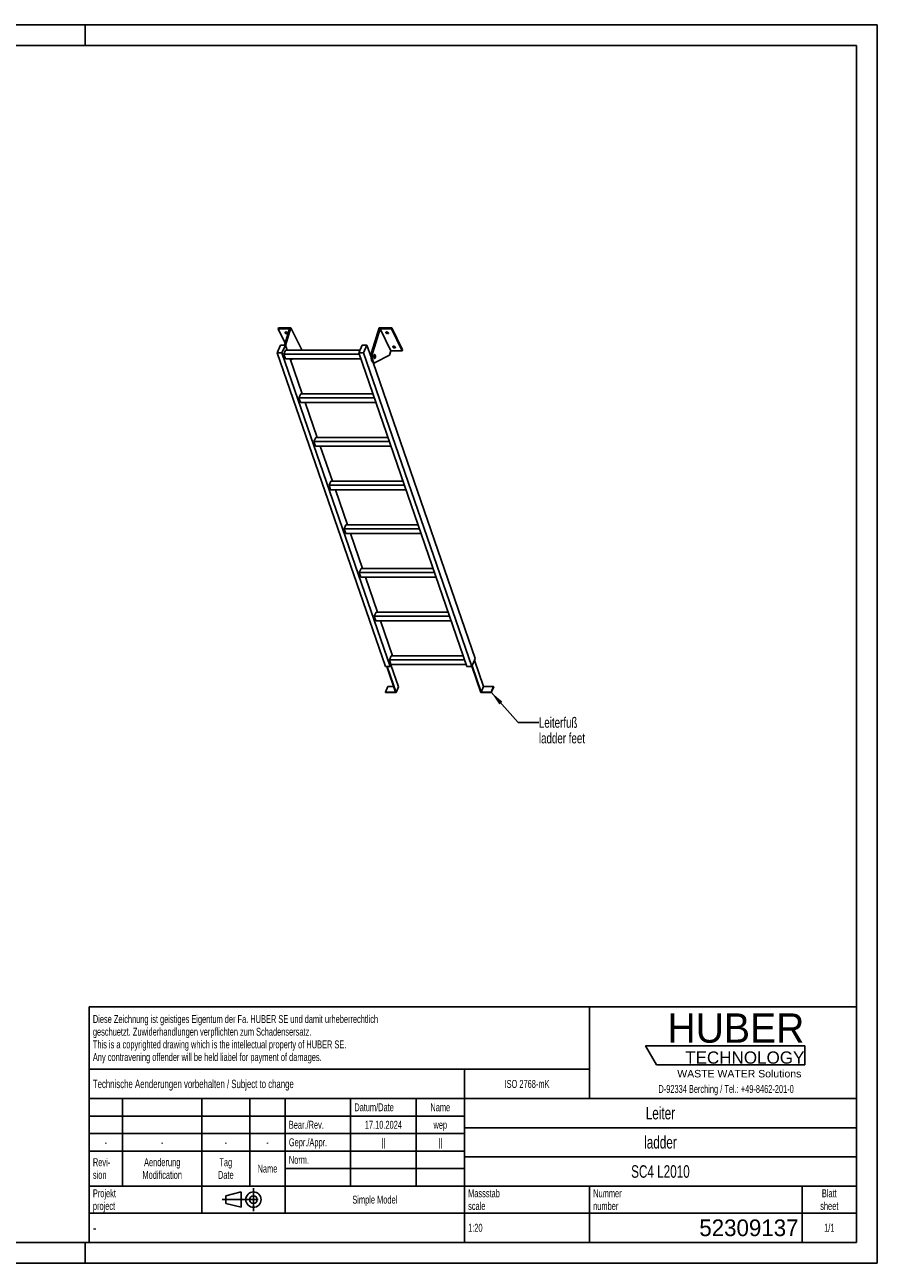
# Model space of a CAD drawing. Header units: millimetres. Extents: x 0 to 8400, y 0 to 5940.
# Tile 2 of 2: x 4311 to 8400, y 0 to 5940. Entities that reach past the tile are written whole.
import ezdxf

# ---------------------------------------------------------------- set-up
doc = ezdxf.new("R2010")
doc.units = ezdxf.units.MM
doc.header["$LTSCALE"] = 462
doc.linetypes.add('CENTER', pattern=[0.6, 0.375, -0.075, 0.075, -0.075])
doc.layers.get('0').update_dxf_attribs({"linetype": 'CONTINUOUS'})
for name, color, linetype in [('005_AXIS', 7, 'CONTINUOUS'), ('053_NOTES', 7, 'CONTINUOUS'), ('HUBER_Logo_BL1', 7, 'CONTINUOUS')]:
    doc.layers.add(name, color=color, linetype=linetype)
doc.styles.get("Standard").update_dxf_attribs({"font": 'txt', "width": 0.7})
doc.styles.add('TEXTSTYLE_2', font='txt')
doc.styles.add('TEXTSTYLE_3', font='arial.ttf')
doc.styles.add('TEXTSTYLE_5', font='txt', dxfattribs={"width": 0.8})
doc.styles.add('TEXTSTYLE_6', font='txt')
doc.dimstyles.get("Standard").update_dxf_attribs({"dimtxt": 50, "dimasz": 70, "dimexe": 2, "dimexo": 1, "dimtad": 1, "dimtxsty": 'Standard', "dimblk": '_FILLED', "dimblk1": '_FILLED', "dimblk2": '_FILLED', "dimcen": 0.09, "dimazin": 2, "dimtol": 1, "dimtp": 0.01, "dimtm": 0.01, "dimtfac": 1, "dimtofl": 0, "dimtmove": 0, "dimatfit": 3, "dimldrblk": '_FILLED', "dimfxl": 1, "dimtolj": 1, "dimarcsym": 0})

# ---------------------------------------------------------------- blocks, each defined once
blk = doc.blocks.new('HUBER_LOGO_BL1', base_point=(7675, 1007.5))
at = {"layer": 'HUBER_Logo_BL1', "color": 5, "linetype": 'Continuous'}
for p, q in [((8052.9, 1042), (7287.9, 1042)), ((7287.9, 1042), (7341.9, 952)), ((8052.9, 1042), (8052.9, 952)), ((7341.9, 952), (8052.9, 952))]:
    blk.add_line(p, q, dxfattribs=at)
at = {"layer": 'HUBER_Logo_BL1', "color": 2, "linetype": 'Continuous', "attachment_point": 3, "line_spacing_factor": 0.78}
for s, insert, char_height, width, style in [('HUBER\\P\\fArial;\\H58.5;TECHNOLOGY ', (8050.7, 1198.2), 140.4, 775.343, 'TEXTSTYLE_2'), ('WASTE WATER Solutions', (8036, 927.2), 36, 594.067, 'TEXTSTYLE_3')]:
    blk.add_mtext(s, dxfattribs=dict(at, insert=insert, char_height=char_height, width=width, style=style))
at = {"layer": 'HUBER_Logo_BL1', "color": 2, "linetype": 'Continuous', "insert": (7675, 854.8), "char_height": 38, "width": 1621.786, "attachment_point": 2, "line_spacing_factor": 0.96}
blk.add_mtext('D-92334 Berching / Tel.: +49-8462-201-0', dxfattribs=at)
blk = doc.blocks.new('PROJEKTIONSMETHODE_1_BL2', base_point=(5360, 305))
at = {"color": 2, "linetype": 'CENTER'}
for p, q in [((5407.7, 360), (5407.7, 250)), ((5257.3, 305), (5462.7, 305))]:
    blk.add_line(p, q, dxfattribs=at)
at = {"color": 2, "linetype": 'Continuous'}
for p, q in [((5275.7, 323.3), (5349, 341.7)), ((5275.7, 286.7), (5275.7, 323.3)), ((5349, 268.3), (5349, 341.7)), ((5275.7, 286.7), (5349, 268.3))]:
    blk.add_line(p, q, dxfattribs=at)
for radius in [36.7, 18.3]:
    blk.add_circle((5407.7, 305), radius, dxfattribs=at)
blk = doc.blocks.new('*T10')
at = {"color": 3, "linetype": 'Continuous'}
for p, q in [((0, 0), (3680, 0)), ((0, 0), (0, -1130)), ((2400, 0), (2400, -440)), ((3680, 0), (3680, -1130)), ((0, -300), (2400, -300)), ((1800, -300), (1800, -1130)), ((0, -440), (3680, -440)), ((160, -440), (160, -860)), ((540, -440), (540, -990)), ((770, -440), (770, -860)), ((940, -440), (940, -990)), ((1254, -440), (1254, -860)), ((1568, -440), (1568, -860)), ((0, -524), (1800, -524)), ((1800, -580), (3680, -580)), ((0, -608), (1800, -608)), ((0, -692), (1800, -692)), ((1800, -720), (3680, -720)), ((940, -776), (1800, -776)), ((0, -860), (3680, -860)), ((2400, -860), (2400, -1130)), ((3420, -860), (3420, -1130)), ((0, -990), (3680, -990)), ((0, -1130), (3680, -1130))]:
    blk.add_line(p, q, dxfattribs=at)
at = {"color": 2, "linetype": 'Continuous', "line_spacing_factor": 0.96}
for s, insert, char_height, width, attachment_point in [('Diese Zeichnung ist geistiges Eigentum der Fa. HUBER SE und damit urheberrechtlich \\Pgeschuetzt. Zuwiderhandlungen verpflichten zum Schadensersatz.\\PThis is a copyrighted drawing which is the intellectual property of HUBER SE.\\PAny contravening offender will be held liabel for payment of damages.', (17.5, -39.8), 38, 4429.714, 1), ('Technische Aenderungen vorbehalten / Subject to change', (17.5, -350), 40, 3049.524, 1), ('ISO 2768-mK', (2100, -351), 38, 665.905, 2), ('Datum/Date', (1271.5, -463), 38, 584.476, 1), ('Name', (1684, -463), 38, 253.333, 2), ('Leiter', (2740, -480), 60, 480, 2), ('Bear./Rev.', (957.5, -547), 38, 544.667, 1), ('17.10.2024', (1411, -547), 38, 546.476, 2), ('wep', (1684, -547), 38, 199.048, 2), ('-', (80, -631), 38, 68.762, 2), ('-', (350, -631), 38, 68.762, 2), ('-', (655, -631), 38, 68.762, 2), ('-', (855, -631), 38, 68.762, 2), ('Gepr./Appr.', (957.5, -631), 38, 598.952, 1), ('||', (1411, -631), 38, 101.333, 2), ('||', (1684, -631), 38, 101.333, 2), ('ladder', (2740, -620), 60, 502.857, 2), ('Revi-\\Psion', (17.5, -726.6), 38, 276.857, 1), ('Aenderung\\PModification', (350, -726.6), 38, 606.19, 2), ('Tag\\PDate', (655, -726.6), 38, 235.238, 2), ('Name', (855, -757), 38, 253.333, 2), ('Norm. ', (957.5, -715), 38, 351.048, 1), ('SC4 L2010', (2740, -760), 60, 834.286, 2), ('Projekt\\Pproject', (17.5, -875.6), 38, 367.333, 1), ('Massstab\\Pscale', (1817.5, -875.6), 38, 448.762, 1), ('Nummer\\Pnumber', (2417.5, -875.6), 38, 372.762, 1), ('Blatt\\Psheet', (3550, -875.6), 38, 275.048, 2), ('Simple Model', (1370, -906), 38, 656.857, 2), ('1:20', (1817.5, -1041), 38, 204.476, 1), ('1/1', (3550, -1041), 38, 159.238, 2)]:
    blk.add_mtext(s, dxfattribs=dict(at, insert=insert, char_height=char_height, width=width, attachment_point=attachment_point))
for s, insert, char_height, width, attachment_point, style in [('-', (17.5, -1035), 50, 36.667, 1, 'TEXTSTYLE_5'), ('52309137', (3402.5, -1020), 80, 1093.333, 3, 'TEXTSTYLE_6')]:
    blk.add_mtext(s, dxfattribs=dict(at, insert=insert, char_height=char_height, width=width, attachment_point=attachment_point, style=style))
blk = doc.blocks.new('_FILLED')
at = {"color": 0, "linetype": 'ByBlock'}
blk.add_solid([(0, 0), (-1, 0.143), (-1, -0.143)], dxfattribs=at)

msp = doc.modelspace()

# ---------------------------------------------------------------- linework, layer by layer
at = {"color": 7, "linetype": 'Continuous'}
for p, q in [((0, 5940), (8400, 5940)), ((8400, 0), (8400, 5940)), ((5580.626, 4481.092), (5526.283, 4481.092)), ((5580.626, 4481.092), (5556.7, 4403.67)), ((5561.572, 4401.552), (5587.604, 4485.792)), ((5974.74, 4367.51), (6011.292, 4485.792)), ((6015.366, 4481.092), (5980.267, 4367.51)), ((6067.224, 4375.419), (6015.366, 4481.092)), ((6069.709, 4481.092), (6015.366, 4481.092)), ((5521.207, 4365.851), (5537.814, 4403.67)), ((5537.814, 4403.67), (5560.841, 4403.67)), ((5560.841, 4403.67), (5544.234, 4365.851)), ((5569.102, 4379.749), (5560.841, 4403.67)), ((5912.658, 4365.851), (5929.265, 4403.67)), ((5929.265, 4403.67), (5952.292, 4403.67)), ((5952.292, 4403.67), (5935.684, 4365.851)), ((5972.275, 4345.803), (5952.292, 4403.67)), ((6040.537, 2861.99), (5521.207, 4365.851)), ((5544.234, 4365.851), (5521.207, 4365.851)), ((6063.564, 2861.99), (5544.234, 4365.851)), ((5553.334, 4359.845), (5562.075, 4379.749)), ((5561.086, 4337.399), (5553.334, 4359.845)), ((5914.732, 4359.845), (5553.334, 4359.845)), ((5561.086, 4337.399), (5922.483, 4337.399)), ((5918.761, 4379.749), (5562.075, 4379.749)), ((5641.446, 4170.256), (5583.726, 4337.399)), ((5597.153, 4337.399), (5585.764, 4331.499)), ((5639.462, 4380.119), (5639.347, 4379.749)), ((6431.988, 2861.99), (5912.658, 4365.851)), ((5935.684, 4365.851), (5912.658, 4365.851)), ((6455.015, 2861.99), (5935.684, 4365.851)), ((6061.023, 4355.352), (5991.728, 4319.454)), ((6067.224, 4375.419), (6061.023, 4355.352)), ((6067.224, 4375.419), (6121.566, 4375.419)), ((6471.622, 2899.809), (5981.321, 4319.609)), ((5983.892, 4318.862), (5989.418, 4318.862)), ((5625.679, 4150.352), (5634.42, 4170.256)), ((5980.203, 4170.256), (5634.42, 4170.256)), ((5987.077, 4150.352), (5625.679, 4150.352)), ((5633.43, 4127.906), (5625.679, 4150.352)), ((5633.43, 4127.906), (5994.828, 4127.906)), ((5713.791, 3960.763), (5656.071, 4127.906)), ((5698.023, 3940.858), (5706.764, 3960.763)), ((6059.421, 3940.858), (5698.023, 3940.858)), ((5705.775, 3918.413), (5698.023, 3940.858)), ((6052.548, 3960.763), (5706.764, 3960.763)), ((5705.775, 3918.413), (6067.172, 3918.413)), ((5786.135, 3751.27), (5728.415, 3918.413)), ((5779.109, 3751.27), (5770.368, 3731.365)), ((6124.892, 3751.27), (5779.109, 3751.27)), ((6131.766, 3731.365), (5770.368, 3731.365)), ((5778.119, 3708.92), (5770.368, 3731.365)), ((5778.119, 3708.92), (6139.517, 3708.92)), ((5858.48, 3541.777), (5800.76, 3708.92)), ((5851.453, 3541.777), (5842.712, 3521.872)), ((6204.11, 3521.872), (5842.712, 3521.872)), ((5850.464, 3499.427), (5842.712, 3521.872)), ((6197.237, 3541.777), (5851.453, 3541.777)), ((5850.464, 3499.427), (6211.861, 3499.427)), ((5930.824, 3332.284), (5873.104, 3499.427)), ((5923.798, 3332.284), (5915.057, 3312.379)), ((6269.581, 3332.284), (5923.798, 3332.284)), ((6276.455, 3312.379), (5915.057, 3312.379)), ((5922.808, 3289.934), (5915.057, 3312.379)), ((5922.808, 3289.934), (6284.206, 3289.934)), ((6003.169, 3122.791), (5945.449, 3289.934)), ((5996.142, 3122.791), (5987.401, 3102.886)), ((6348.799, 3102.886), (5987.401, 3102.886)), ((5995.153, 3080.44), (5987.401, 3102.886)), ((6341.926, 3122.791), (5996.142, 3122.791)), ((5995.153, 3080.44), (6356.55, 3080.44)), ((6075.513, 2913.298), (6017.793, 3080.44)), ((6068.487, 2913.298), (6059.746, 2893.393)), ((6414.27, 2913.298), (6068.487, 2913.298)), ((6063.564, 2861.99), (6040.537, 2861.99)), ((6046.803, 2861.99), (6089.296, 2738.941)), ((6091.655, 2737.445), (6048.645, 2861.99)), ((6067.497, 2870.947), (6059.746, 2893.393)), ((6421.144, 2893.393), (6059.746, 2893.393)), ((6067.497, 2870.947), (6063.564, 2861.99)), ((6103.309, 2763.984), (6066.867, 2869.513)), ((6067.497, 2870.947), (6428.895, 2870.947)), ((6455.015, 2861.99), (6431.988, 2861.99)), ((6471.622, 2899.809), (6455.015, 2861.99)), ((6455.429, 2862.933), (6498.764, 2737.445)), ((6500.089, 2738.941), (6456.46, 2865.282)), ((6511.744, 2765.481), (6468.114, 2891.821)), ((6053.055, 2765.481), (6041.401, 2738.941)), ((6041.401, 2738.941), (6041.918, 2737.445)), ((6089.296, 2738.941), (6041.401, 2738.941)), ((6041.918, 2737.445), (6091.655, 2737.445)), ((6080.131, 2765.481), (6053.055, 2765.481)), ((6103.309, 2763.984), (6091.655, 2737.445)), ((6498.764, 2737.445), (6548.501, 2737.445)), ((6511.744, 2765.481), (6500.089, 2738.941)), ((6547.984, 2738.941), (6500.089, 2738.941)), ((6559.639, 2765.481), (6511.744, 2765.481)), ((6559.639, 2765.481), (6547.984, 2738.941)), ((6548.501, 2737.445), (6547.984, 2738.941)), ((6560.155, 2763.984), (6548.501, 2737.445)), ((6560.155, 2763.984), (6559.639, 2765.481)), ((0, 0), (8400, 0))]:
    msp.add_line(p, q, dxfattribs=at)
at = {"color": 3, "linetype": 'Continuous'}
for p, q in [((8400, 5940), (0, 5940)), ((4600, 5940), (4600, 5840)), ((8400, 5940), (8400, 0)), ((4600, 0), (4600, 100)), ((8400, 0), (0, 0))]:
    msp.add_line(p, q, dxfattribs=at)
at = {"color": 5, "linetype": 'Continuous'}
for p, q in [((8300, 5840), (100, 5840)), ((8300, 100), (8300, 5840)), ((100, 100), (8300, 100))]:
    msp.add_line(p, q, dxfattribs=at)
at = {"color": 9, "linetype": 'Continuous'}
msp.add_line((5974.74, 4367.51), (5980.267, 4367.51), dxfattribs=at)
at = {"color": 7, "linetype": 'Continuous'}
for points, knots in [([(5974.74, 4367.51), (5974.011, 4365.149), (5972.896, 4360.06), (5972.129, 4352.101), (5972.221, 4343.893), (5973.165, 4336.065), (5974.652, 4330.092), (5976.265, 4326.009), (5977.568, 4323.521), (5978.997, 4321.515), (5980.534, 4320.024), (5982.171, 4319.084), (5983.339, 4318.862), (5983.892, 4318.862)], [0, 0, 0, 0, 0.13939916, 0.29280569, 0.45031518, 0.60153991, 0.73684016, 0.79611184, 0.84888332, 0.89492094, 0.93453063, 0.96882596, 1, 1, 1, 1]), ([(5980.267, 4367.51), (5979.537, 4365.149), (5978.422, 4360.06), (5977.656, 4352.101), (5977.747, 4343.893), (5978.691, 4336.065), (5980.178, 4330.092), (5981.791, 4326.009), (5983.095, 4323.521), (5984.523, 4321.515), (5986.061, 4320.024), (5987.697, 4319.084), (5988.866, 4318.862), (5989.418, 4318.862)], [0, 0, 0, 0, 0.13939916, 0.29280569, 0.45031518, 0.60153991, 0.73684016, 0.79611184, 0.84888332, 0.89492094, 0.93453063, 0.96882596, 1, 1, 1, 1]), ([(5989.418, 4318.862), (5989.612, 4318.862), (5990.412, 4318.912), (5991.191, 4319.176), (5991.728, 4319.454)], [0, 0, 0, 0, 0.24280271, 1, 1, 1, 1])]:
    msp.add_open_spline(points, degree=3, knots=knots, dxfattribs=at)
at = {"layer": '005_AXIS', "color": 7, "linetype": 'Continuous'}
for p, q in [((5527.735, 4485.792), (5526.283, 4481.092)), ((5526.283, 4481.092), (5559.628, 4413.143)), ((5587.604, 4485.792), (5527.735, 4485.792)), ((5639.462, 4380.119), (5587.604, 4485.792)), ((6071.161, 4485.792), (6011.292, 4485.792)), ((6071.161, 4485.792), (6069.709, 4481.092)), ((6121.566, 4375.419), (6069.709, 4481.092)), ((6123.019, 4380.119), (6071.161, 4485.792)), ((5972.585, 4356.362), (5968.629, 4356.362)), ((5989.418, 4356.362), (5987.314, 4356.362)), ((5989.418, 4341.362), (5987.315, 4341.362)), ((6123.019, 4380.119), (6121.566, 4375.419))]:
    msp.add_line(p, q, dxfattribs=at)
for points, knots in [([(5559.382, 4462.444), (5559.23, 4462.754), (5559.017, 4463.389), (5559.067, 4464.066), (5559.159, 4464.363)], [0, 0, 0, 0, 0.5259898, 1, 1, 1, 1]), ([(5559.159, 4464.363), (5559.282, 4464.764), (5559.839, 4465.556), (5561.216, 4466.256), (5562.972, 4466.548), (5564.962, 4466.421), (5566.991, 4465.894), (5568.857, 4465.017), (5570.372, 4463.882), (5571.116, 4462.932), (5571.356, 4462.444)], [0, 0, 0, 0, 0.08792798, 0.19150842, 0.31584215, 0.45699794, 0.60613596, 0.75253438, 0.88609216, 1, 1, 1, 1]), ([(5571.579, 4460.525), (5571.455, 4460.124), (5570.899, 4459.332), (5569.522, 4458.632), (5567.765, 4458.34), (5565.776, 4458.467), (5563.747, 4458.994), (5561.881, 4459.871), (5560.366, 4461.006), (5559.621, 4461.956), (5559.382, 4462.444)], [0, 0, 0, 0, 0.08792798, 0.19150842, 0.31584215, 0.45699794, 0.60613596, 0.75253438, 0.88609216, 1, 1, 1, 1]), ([(5570.751, 4463.352), (5569.984, 4463.135), (5568.26, 4463.009), (5565.69, 4463.49), (5563.298, 4464.543), (5561.946, 4465.621), (5561.436, 4466.232)], [0, 0, 0, 0, 0.23501097, 0.50003303, 0.76503684, 1, 1, 1, 1]), ([(5571.356, 4462.444), (5571.508, 4462.134), (5571.721, 4461.499), (5571.671, 4460.822), (5571.579, 4460.525)], [0, 0, 0, 0, 0.5259898, 1, 1, 1, 1]), ([(6042.939, 4462.444), (6042.787, 4462.754), (6042.574, 4463.389), (6042.624, 4464.066), (6042.716, 4464.363)], [0, 0, 0, 0, 0.5259898, 1, 1, 1, 1]), ([(6042.716, 4464.363), (6042.84, 4464.764), (6043.396, 4465.556), (6044.773, 4466.256), (6046.529, 4466.548), (6048.519, 4466.421), (6050.548, 4465.894), (6052.414, 4465.017), (6053.929, 4463.882), (6054.673, 4462.932), (6054.913, 4462.444)], [0, 0, 0, 0, 0.08792798, 0.19150842, 0.31584215, 0.45699794, 0.60613596, 0.75253438, 0.88609216, 1, 1, 1, 1]), ([(6055.136, 4460.525), (6055.012, 4460.124), (6054.456, 4459.332), (6053.079, 4458.632), (6051.323, 4458.34), (6049.333, 4458.467), (6047.304, 4458.994), (6045.438, 4459.871), (6043.923, 4461.006), (6043.178, 4461.956), (6042.939, 4462.444)], [0, 0, 0, 0, 0.08792798, 0.19150842, 0.31584215, 0.45699794, 0.60613596, 0.75253438, 0.88609216, 1, 1, 1, 1]), ([(6054.308, 4463.352), (6053.541, 4463.135), (6051.817, 4463.009), (6049.247, 4463.49), (6046.855, 4464.543), (6045.503, 4465.621), (6044.993, 4466.232)], [0, 0, 0, 0, 0.23501097, 0.50003303, 0.76503684, 1, 1, 1, 1]), ([(6054.913, 4462.444), (6055.065, 4462.134), (6055.278, 4461.499), (6055.228, 4460.822), (6055.136, 4460.525)], [0, 0, 0, 0, 0.5259898, 1, 1, 1, 1]), ([(6076.494, 4394.067), (6076.342, 4394.377), (6076.129, 4395.012), (6076.178, 4395.689), (6076.27, 4395.986)], [0, 0, 0, 0, 0.5259898, 1, 1, 1, 1]), ([(6076.27, 4395.986), (6076.394, 4396.387), (6076.951, 4397.179), (6078.328, 4397.879), (6080.084, 4398.17), (6082.073, 4398.044), (6084.102, 4397.517), (6085.968, 4396.64), (6087.484, 4395.505), (6088.228, 4394.555), (6088.467, 4394.067)], [0, 0, 0, 0, 0.08792798, 0.19150842, 0.31584215, 0.45699794, 0.60613596, 0.75253438, 0.88609216, 1, 1, 1, 1]), ([(6087.862, 4394.975), (6087.096, 4394.758), (6085.371, 4394.631), (6082.802, 4395.113), (6080.41, 4396.166), (6079.058, 4397.244), (6078.548, 4397.855)], [0, 0, 0, 0, 0.23501097, 0.50003303, 0.76503684, 1, 1, 1, 1]), ([(5989.418, 4358.112), (5989.23, 4358.112), (5988.828, 4358.026), (5988.275, 4357.672), (5987.762, 4357.117), (5987.091, 4356.053), (5986.437, 4354.295), (5985.949, 4351.834), (5985.762, 4349.101), (5985.895, 4346.347), (5986.333, 4343.823), (5986.853, 4342.281), (5987.179, 4341.616)], [0, 0, 0, 0, 0.03139335, 0.06653603, 0.10789217, 0.15653915, 0.27536244, 0.41788485, 0.57383793, 0.73088447, 0.87653105, 1, 1, 1, 1]), ([(5989.418, 4356.362), (5989.265, 4356.362), (5988.939, 4356.292), (5988.491, 4356.005), (5988.075, 4355.555), (5987.531, 4354.692), (5987.001, 4353.267), (5986.606, 4351.272), (5986.454, 4349.056), (5986.561, 4346.822), (5986.917, 4344.776), (5987.338, 4343.526), (5987.603, 4342.987)], [0, 0, 0, 0, 0.03139335, 0.066536, 0.10789211, 0.15653911, 0.27536242, 0.41788483, 0.57383791, 0.73088448, 0.87653101, 1, 1, 1, 1]), ([(5987.179, 4341.616), (5987.325, 4341.318), (5987.628, 4340.785), (5988.175, 4340.134), (5988.771, 4339.714), (5989.213, 4339.612), (5989.418, 4339.612)], [0, 0, 0, 0, 0.31594771, 0.58208422, 0.80455749, 1, 1, 1, 1]), ([(5987.603, 4342.987), (5987.721, 4342.745), (5987.967, 4342.313), (5988.41, 4341.785), (5988.894, 4341.445), (5989.252, 4341.362), (5989.418, 4341.362)], [0, 0, 0, 0, 0.31594818, 0.58208432, 0.80455751, 1, 1, 1, 1]), ([(5991.657, 4356.107), (5991.511, 4356.405), (5991.208, 4356.938), (5990.661, 4357.589), (5990.065, 4358.009), (5989.623, 4358.112), (5989.418, 4358.112)], [0, 0, 0, 0, 0.31594771, 0.58208422, 0.80455749, 1, 1, 1, 1]), ([(5991.234, 4354.737), (5991.115, 4354.978), (5990.869, 4355.41), (5990.426, 4355.938), (5989.942, 4356.278), (5989.584, 4356.362), (5989.418, 4356.362)], [0, 0, 0, 0, 0.31594818, 0.58208432, 0.80455751, 1, 1, 1, 1]), ([(5989.418, 4339.612), (5989.606, 4339.612), (5990.008, 4339.697), (5990.561, 4340.051), (5991.075, 4340.607), (5991.745, 4341.67), (5992.399, 4343.428), (5992.887, 4345.889), (5993.074, 4348.622), (5992.941, 4351.377), (5992.503, 4353.901), (5991.983, 4355.443), (5991.657, 4356.107)], [0, 0, 0, 0, 0.03139335, 0.06653603, 0.10789217, 0.15653915, 0.27536244, 0.41788485, 0.57383793, 0.73088447, 0.87653105, 1, 1, 1, 1]), ([(5989.418, 4341.362), (5989.571, 4341.362), (5989.897, 4341.431), (5990.345, 4341.718), (5990.761, 4342.168), (5991.305, 4343.031), (5991.835, 4344.456), (5992.231, 4346.452), (5992.382, 4348.667), (5992.275, 4350.901), (5991.919, 4352.947), (5991.498, 4354.197), (5991.234, 4354.737)], [0, 0, 0, 0, 0.03139335, 0.066536, 0.10789211, 0.15653911, 0.27536242, 0.41788483, 0.57383791, 0.73088448, 0.87653101, 1, 1, 1, 1]), ([(6088.691, 4392.148), (6088.567, 4391.747), (6088.01, 4390.954), (6086.633, 4390.255), (6084.877, 4389.963), (6082.888, 4390.09), (6080.859, 4390.617), (6078.993, 4391.494), (6077.477, 4392.629), (6076.733, 4393.579), (6076.494, 4394.067)], [0, 0, 0, 0, 0.08792798, 0.19150842, 0.31584215, 0.45699794, 0.60613596, 0.75253438, 0.88609216, 1, 1, 1, 1]), ([(6088.467, 4394.067), (6088.619, 4393.757), (6088.832, 4393.122), (6088.782, 4392.445), (6088.691, 4392.148)], [0, 0, 0, 0, 0.5259898, 1, 1, 1, 1])]:
    msp.add_open_spline(points, degree=3, knots=knots, dxfattribs=at)

# ---------------------------------------------------------------- block references
msp.add_blockref('*T10', (4620, 1230))
at = {"color": 2, "linetype": 'Continuous'}
msp.add_blockref('PROJEKTIONSMETHODE_1_BL2', (5360, 305), dxfattribs=at)
at = {"layer": 'HUBER_Logo_BL1'}
msp.add_blockref('HUBER_LOGO_BL1', (7674.994, 1007.484), dxfattribs=at)

# ---------------------------------------------------------------- texts
at = {"layer": '053_NOTES', "color": 2, "linetype": 'Continuous', "insert": (6777.081, 2618.386), "char_height": 50, "width": 566.07143, "attachment_point": 1, "line_spacing_factor": 0.9}
msp.add_mtext('Leiterfuß\\Pladder feet', dxfattribs=at)

# ---------------------------------------------------------------- leaders
at = {"layer": '053_NOTES', "color": 2, "linetype": 'Continuous', "annotation_type": 0, "has_hookline": 1, "hookline_direction": 1, "text_width": 356.502}
msp.add_leader([(6547.984, 2738.941), (6677.081, 2593.386), (6777.081, 2593.386)], dimstyle='Standard', override={"dimtad": 0}, dxfattribs=at)

doc.saveas('drawing.dxf')
